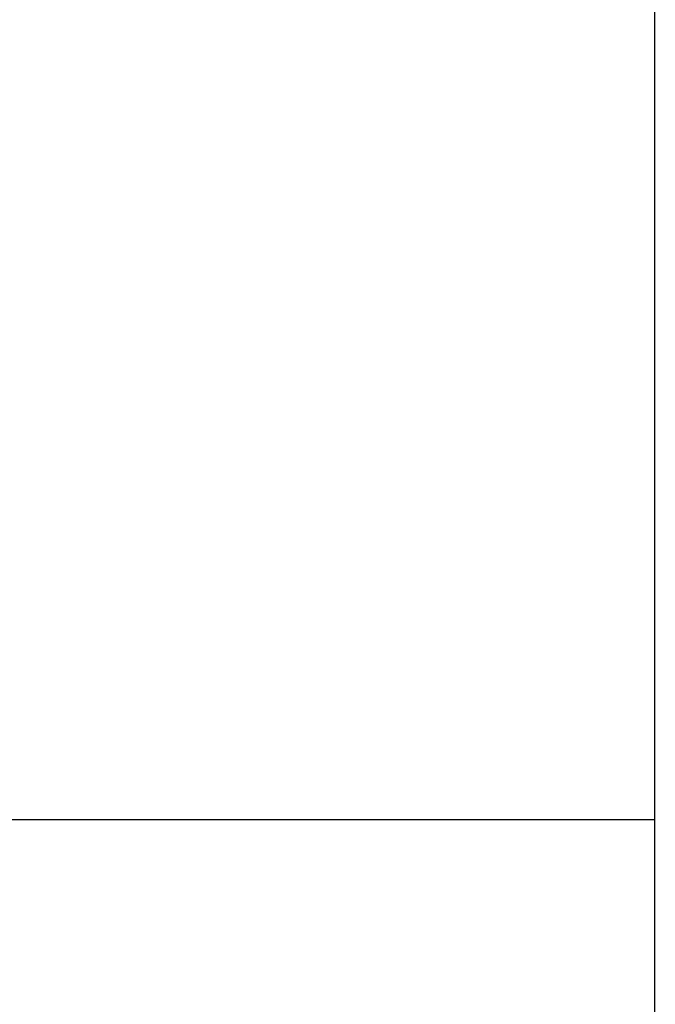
# Paper-space layout '_Normal a' of a CAD drawing. Header units: inches. Extents: x -3.1 to 1.6, y -5.5 to 5.7.
# Tile 3 of 10: x -0.8 to 0.6, y -1.2 to 0.9. Entities that reach past the tile are written whole.
import ezdxf

# ---------------------------------------------------------------- set-up
doc = ezdxf.new("R2010")
doc.units = ezdxf.units.IN
doc.header["$MEASUREMENT"] = 0

psp = doc.layouts.new('_Normal a')

# ---------------------------------------------------------------- linework, layer by layer
at = {"color": 7, "linetype": 'Continuous', "lineweight": 25}
psp.add_line((-1.9685, -0.7884), (0.56, -0.7884), dxfattribs=at)
for points, knots in [([(0.5599, 3.4126), (0.5599, 3.3216), (0.5599, 3.1338), (0.5599, 2.8252), (0.5599, 2.4839), (0.5599, 2.107), (0.5599, 1.7187), (0.5599, 1.3239), (0.5599, 0.9275), (0.5599, 0.508), (0.56, 0.0677), (0.56, -0.3901), (0.56, -0.82), (0.56, -1.2165), (0.5601, -1.5766), (0.5601, -1.9353), (0.5602, -2.2894), (0.5602, -2.6355), (0.5603, -2.9703), (0.5603, -3.2901), (0.5604, -3.5916), (0.5605, -3.8719), (0.5606, -4.128), (0.5607, -4.3576), (0.5608, -4.5589), (0.561, -4.7307), (0.5611, -4.8716), (0.5613, -4.9839), (0.5614, -5.0339), (0.5615, -5.0587)], [0, 0, 0, 0, 0.03142, 0.064859, 0.100429, 0.138235, 0.178368, 0.213644, 0.250612, 0.289281, 0.32964, 0.371654, 0.415259, 0.448957, 0.483446, 0.518665, 0.55454, 0.590991, 0.627924, 0.66524, 0.702833, 0.740591, 0.778399, 0.816142, 0.853704, 0.890974, 0.927846, 0.964218, 1, 1, 1, 1]), ([(0.5599, 2.6808), (0.5599, 2.61), (0.5599, 2.464), (0.5599, 2.224), (0.5599, 1.9587), (0.5599, 1.6657), (0.5599, 1.3638), (0.5599, 1.0568), (0.5599, 0.7483), (0.5599, 0.4216), (0.5599, 0.0786), (0.5599, -0.2783), (0.5599, -0.6458), (0.5599, -1.0195), (0.5599, -1.3944), (0.5599, -1.765), (0.5599, -2.1248), (0.5599, -2.4677), (0.5599, -2.7872), (0.5599, -3.0777), (0.5599, -3.3332), (0.56, -3.5533), (0.5594, -3.7226), (0.5615, -3.886), (0.5563, -3.8791), (0.5603, -3.9593), (0.5605, -3.9637)], [0, 0, 0, 0, 0.031214, 0.064436, 0.099778, 0.137347, 0.177237, 0.212307, 0.249069, 0.287533, 0.327691, 0.36951, 0.41293, 0.457859, 0.504175, 0.551721, 0.60031, 0.649725, 0.699724, 0.750047, 0.800424, 0.850585, 0.900263, 0.94921, 0.997198, 1, 1, 1, 1])]:
    psp.add_open_spline(points, degree=3, knots=knots, dxfattribs=at)

doc.saveas('drawing.dxf')
